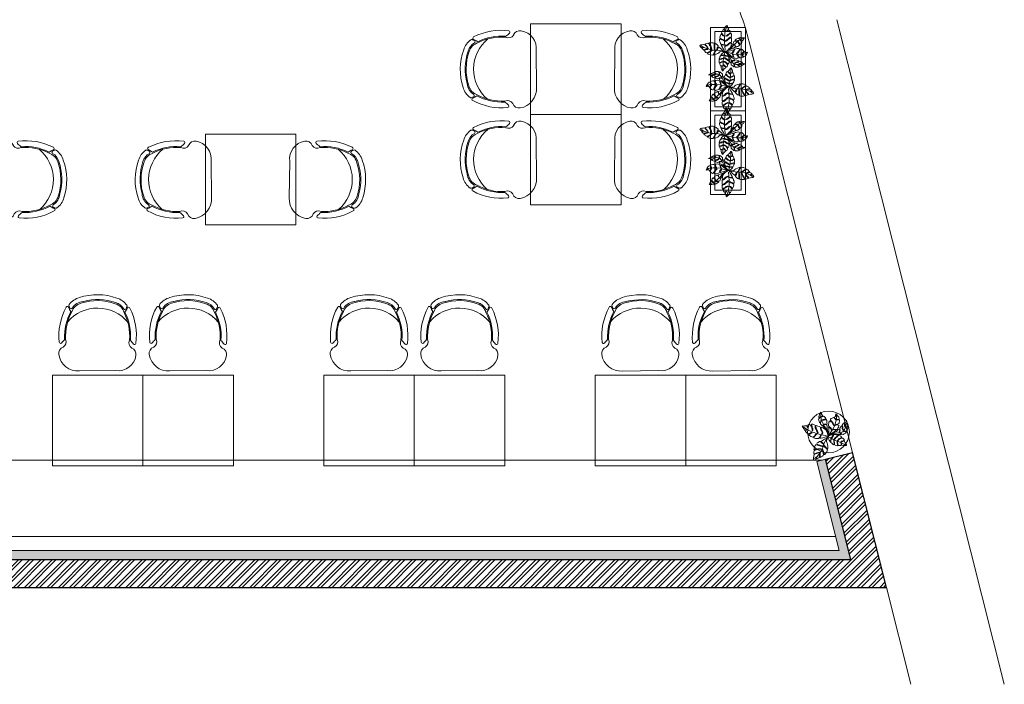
# Model space of a CAD drawing. Header units: millimetres. Extents: x 256680 to 410391, y -77299 to -22623.
# Tile 196 of 202: x 389704 to 396777, y -64751 to -59976. Entities that reach past the tile are written whole.
import ezdxf

# ---------------------------------------------------------------- set-up
doc = ezdxf.new("R2010")
doc.units = ezdxf.units.MM
doc.header["$LTSCALE"] = 2.5
for name, color, linetype, lineweight in [('ELEVATION 1', 143, 'Continuous', 18), ('ELEVATION 3', 23, 'Continuous', 13), ('FURNITURES', 30, 'Continuous', 15), ('HATCH LIGHT', 250, 'Continuous', 0), ('HATCH MEDIUM', 251, 'Continuous', 5), ('TREES', 55, 'Continuous', 5), ('WALL', 132, 'Continuous', 25)]:
    doc.layers.add(name, color=color, linetype=linetype, lineweight=lineweight)

# ---------------------------------------------------------------- blocks, each defined once
blk = doc.blocks.new('04P-CH~1')
blk.add_line((-0.6031, 0.6002), (-0.3259, 0.597))
for centre, radius, start, end in [((-0.6123, 0.4516), 0.1489, 86.45826, 170.84441), ((-0.3081, 0.4618), 0.1363, 9.13239, 97.50787), ((-0.7092, 0.4672), 0.0508, 170.84441, 251.00231), ((-0.2234, 0.474), 0.0508, 290.59406, 10.75195), ((-0.3026, 0.3344), 0.456, 173.92961, 208.62433), ((-0.7462, 0.3807), 0.01, 46.56635, 168.96112), ((-0.9103, 0.2073), 0.2488, 38.01323, 46.56635), ((-0.7491, 0.3792), 0.0464, 334.70337, 59.67207), ((-0.181, 0.3871), 0.0464, 121.92429, 206.89299), ((-0.6261, 0.3299), 0.456, 332.97204, 7.66676), ((-0.0151, 0.2198), 0.2488, 135.03001, 143.58313), ((-0.184, 0.3885), 0.01, 12.63524, 135.03001), ((-0.3125, 0.3391), 0.4025, 176.94568, 208.36885), ((-0.3123, 0.339), 0.3954, 177.0537, 208.52316), ((-0.6165, 0.3348), 0.3954, 333.0732, 4.54266), ((-0.6164, 0.3348), 0.4025, 333.22752, 4.65068), ((-0.465, 0.421), 0.2985, 220.6848, 320.38834), ((-0.5651, 0.1825), 0.1, 198.86575, 254.77146), ((-0.3595, 0.1854), 0.1, 286.8249, 342.73061), ((-0.3704, 0.0659), 0.1433, 23.06375, 37.70938), ((-0.6935, 0.1195), 0.01, 200.82595, 338.53261), ((-0.5509, 0.0634), 0.1433, 143.88699, 158.53261), ((-0.6722, 0.1012), 0.01, 162.69848, 217.18732), ((-0.5509, 0.0634), 0.1371, 154.57208, 162.69848), ((-0.5651, 0.1825), 0.1445, 217.18732, 254.77146), ((-0.6657, 0.118), 0.01, 32.6756, 154.57208), ((-0.5651, 0.1825), 0.1095, 212.6756, 265.19021), ((-0.4661, 0.4573), 0.3918, 251.35616, 290.2402), ((-0.4624, 0.4792), 0.4208, 254.83048, 288.66311), ((-0.3595, 0.1854), 0.1095, 286.8249, 328.92077), ((-0.3595, 0.1854), 0.1445, 286.8249, 324.40904), ((-0.2571, 0.1237), 0.01, 27.02428, 148.92077), ((-0.3704, 0.0659), 0.1371, 18.89788, 27.02428), ((-0.2501, 0.1071), 0.01, 324.40904, 18.89788), ((-0.2294, 0.126), 0.01, 203.06375, 340.77041), ((-0.4661, 0.456), 0.435, 251.64897, 289.94739), ((-0.5751, 0.0635), 0.01, 75.17077, 85.19021)]:
    blk.add_arc(centre, radius, start, end)
blk = doc.blocks.new('Table chair 1')
at = {"layer": 'FURNITURES'}
blk.add_lwpolyline([(-325, 325), (-325, -325), (325, -325), (325, 325)], close=True, dxfattribs=at)
at = {"layer": 'FURNITURES', "xscale": 946.5666576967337, "yscale": 946.5666576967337, "zscale": 946.5666576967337, "rotation": 180}
blk.add_blockref('04P-CH~1', (-439.7, 845.5), dxfattribs=at)
at = {"layer": 'FURNITURES', "xscale": -946.5666576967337, "yscale": 946.5666576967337, "zscale": 946.5666576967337}
blk.add_blockref('04P-CH~1', (-439.7, -850), dxfattribs=at)
blk = doc.blocks.new('BİTKİ')
for p, q in [((10459.5, 11253.9), (10465.7, 11257.6)), ((10465.7, 11257.6), (10469.1, 11260.2)), ((10469.1, 11260.2), (10473, 11263.8)), ((10473, 11263.8), (10478.4, 11267.5)), ((10478.4, 11267.5), (10482.5, 11270.6)), ((10455.8, 11251.4), (10459.5, 11253.9))]:
    blk.add_line(p, q)
for points in [[(10446.9, 11291.8), (10449.4, 11291), (10451.7, 11290.2), (10455.1, 11288.9), (10456.3, 11288.4), (10456.6, 11285.7), (10456.3, 11284.3), (10456.8, 11283.6), (10457.2, 11284.3), (10457.6, 11285.7), (10457.4, 11287.1), (10458, 11287.9), (10459.5, 11287.3), (10460.5, 11286), (10462.9, 11283.4), (10462.7, 11282.2), (10461.7, 11280.3), (10460.4, 11278.9), (10460.4, 11278.2), (10461.1, 11278.7), (10463, 11280.4), (10464, 11281.6), (10464.4, 11280.9), (10464.5, 11279.4), (10464.6, 11277.2), (10464.8, 11274.9), (10463.1, 11273.3), (10460.9, 11272.5), (10459.8, 11271.4), (10460.8, 11271.7), (10462.2, 11272.4), (10462.9, 11271.9), (10462.4, 11270.8), (10460.3, 11267.2), (10456.6, 11261.4), (10454.6, 11258.4), (10454.8, 11262.8), (10455, 11267.7), (10453.7, 11271.9), (10455.1, 11273.6), (10456.8, 11272.9), (10458.3, 11270.6), (10458.8, 11270.8), (10458, 11272.7), (10456.4, 11274.2), (10454.5, 11274.5), (10453, 11275.1), (10451.9, 11277), (10451, 11279.2), (10452.8, 11280.1), (10455.4, 11278.7), (10458.4, 11277.8), (10459.5, 11278.1), (10457.6, 11278.9), (10455.4, 11279.7), (10453.7, 11280.8), (10451.9, 11281), (10450.4, 11281), (10449.4, 11282.8), (10448.8, 11284.7), (10448.5, 11285.9), (10450.5, 11285.8), (10453.4, 11284.2), (10455.2, 11283.9), (10454.3, 11284.8), (10451.4, 11286.2), (10450.1, 11286.7), (10448.5, 11286.9), (10449.2, 11288.6), (10449.5, 11289.4)], [(10449.5, 11254.1), (10444.6, 11254.9), (10442.2, 11254.1), (10437.8, 11252.6), (10436.7, 11252.8), (10436, 11253.3), (10435.1, 11254.4), (10434.3, 11254.3), (10435.3, 11252.9), (10435.7, 11251.9), (10434.6, 11251.6), (10433.3, 11251.3), (10431.6, 11250.7), (10429.8, 11251.5), (10428.7, 11252.8), (10427.3, 11254.5), (10425.9, 11255.2), (10426, 11254.1), (10427.1, 11253.3), (10428.5, 11251.8), (10429, 11250.8), (10428.1, 11250.6), (10425.7, 11251.2), (10423.2, 11251.6), (10422.1, 11252.6), (10421.7, 11254.7), (10421.1, 11256.9), (10420.6, 11256), (10421, 11254.6), (10420.4, 11253.3), (10418.6, 11254.5), (10417, 11256.5), (10415.6, 11258.4), (10414.1, 11260.2), (10417.9, 11261), (10419.6, 11260.6), (10420.7, 11260.9), (10421.5, 11259.8), (10421.3, 11258.2), (10422, 11257.3), (10422.1, 11258.7), (10422.3, 11260.4), (10421.9, 11261.3), (10423.3, 11262.1), (10425.2, 11262.8), (10427.5, 11262.8), (10427.7, 11260.3), (10426.8, 11258.1), (10426.1, 11256.5), (10426.8, 11256.1), (10427.6, 11257.6), (10428.5, 11259.3), (10428.9, 11261.4), (10429.4, 11262.5), (10431.1, 11262.6), (10433.2, 11261.8), (10434.3, 11261), (10436.1, 11260.4), (10436.2, 11258.9), (10434.9, 11256.9), (10434.3, 11255.8), (10434.9, 11255.5), (10435.3, 11256.5), (10436.8, 11258.5), (10437.3, 11259.5), (10440.5, 11257.9), (10443.9, 11256.3), (10447.7, 11255)], [(10483.2, 11271.2), (10483.1, 11270.1), (10482.9, 11269.1), (10481.8, 11267.7), (10480.6, 11266), (10479.7, 11264.6), (10478.6, 11264.2), (10477.5, 11264.8), (10476, 11265.4), (10475.5, 11265), (10476.7, 11264.6), (10478, 11263.9), (10478.8, 11263.1), (10478.8, 11262.4), (10478.2, 11261.2), (10477.7, 11260), (10477.2, 11259.1), (10475.7, 11258.6), (10473.7, 11259.6), (10472, 11260.4), (10470.6, 11261.1), (10470.4, 11260.3), (10472.5, 11259.3), (10474.6, 11258.5), (10475.9, 11258), (10476.6, 11257.7), (10476.5, 11257.3), (10475.2, 11255.9), (10474, 11254.8), (10472.9, 11253.7), (10471.2, 11254.7), (10469.1, 11255.9), (10467.1, 11256.6), (10466.1, 11257.2), (10465.4, 11257.1), (10465.8, 11256.5), (10467.7, 11255.6), (10469.6, 11255), (10471, 11254.1), (10471.9, 11252.8), (10471.1, 11252.4), (10469.7, 11252), (10468.2, 11251.2), (10466.1, 11250.6), (10464.1, 11251.8), (10462.2, 11253.6), (10460.7, 11254.2), (10461, 11253.5), (10462, 11252.7), (10463.5, 11251.7), (10464.3, 11251), (10465.1, 11250.6), (10464.8, 11250.2), (10463.6, 11250), (10461.8, 11249.9), (10460.2, 11250.2), (10458.2, 11250.3), (10456.1, 11250.7), (10455.5, 11252.5), (10455.4, 11254.5), (10455.1, 11256), (10455.4, 11257.4), (10456.4, 11259.1), (10457.5, 11259.9), (10458.2, 11258.9), (10458.9, 11257), (10459.4, 11255.8), (10460, 11255.2), (10460.7, 11256.1), (10460.2, 11257.4), (10458.4, 11259.9), (10457.8, 11261.2), (10457.8, 11262.1), (10458.6, 11263.4), (10459.8, 11264.9), (10460.6, 11265.8), (10461.9, 11265.8), (10462.6, 11264.1), (10462.9, 11261.1), (10463.3, 11259), (10464.3, 11257.9), (10465, 11258), (10464.2, 11259.7), (10463.9, 11261.7), (10463.7, 11263.6), (10463, 11265.6), (10462.5, 11267), (10462.9, 11268), (10464, 11269.3), (10465.2, 11270.1), (10467.8, 11270.6), (10467.6, 11268.8), (10467.8, 11265.1), (10468.3, 11263.2), (10468.7, 11262.1), (10469.4, 11261.4), (10469.7, 11262.3), (10468.9, 11263.9), (10468.6, 11266.4), (10468.9, 11268.3), (10469.1, 11270.6), (10470.2, 11271.6), (10471.7, 11272), (10472.8, 11272.1), (10474, 11271.6), (10473.8, 11269.2), (10473.4, 11267.1), (10473.5, 11265.6), (10474.3, 11265.8), (10474.4, 11267.4), (10474.6, 11268.9), (10474.6, 11271.1), (10475.2, 11271.5), (10476.2, 11271.3), (10478.6, 11270.7), (10480.7, 11271), (10482.6, 11271.2)], [(10419.2, 11222.4), (10420.4, 11222.5), (10421.9, 11222.6), (10423.5, 11222.5), (10425.3, 11222.6), (10426.7, 11222.6), (10427.4, 11223.6), (10427.7, 11224.9), (10427.4, 11226.7), (10428.1, 11226.5), (10428.4, 11225), (10427.7, 11223.3), (10428.4, 11222.8), (10429.5, 11222.9), (10431.6, 11223.5), (10433.4, 11223.9), (10435.3, 11224.7), (10435.7, 11226.5), (10436.1, 11228.3), (10435.9, 11230), (10435.6, 11231.4), (10436.3, 11231.9), (10436.7, 11230.1), (10436.9, 11228.6), (10436.7, 11226.9), (10436.6, 11225.9), (10436.8, 11225), (10438, 11225.4), (10441, 11226.4), (10442.7, 11227.6), (10443.9, 11228.9), (10443.6, 11231.9), (10442.4, 11234), (10441.7, 11236.3), (10442.5, 11237.1), (10442.8, 11235.1), (10444, 11233.2), (10444.5, 11231.3), (10444.9, 11229.9), (10445.6, 11229.5), (10446.7, 11230.2), (10447.9, 11231.7), (10449, 11233.7), (10450.5, 11236.2), (10449.9, 11238), (10448.3, 11240.5), (10446.8, 11242.5), (10448.1, 11242.2), (10449.8, 11239.7), (10450.3, 11238.7), (10450.6, 11238.1), (10451.2, 11238.2), (10452, 11240.1), (10452.8, 11242.8), (10453.3, 11244.4), (10453.7, 11246.4), (10454.2, 11247.8), (10455.9, 11250.7), (10453.6, 11251.8), (10450.6, 11253.3), (10448.4, 11253.6), (10446.2, 11253.4), (10444.2, 11253.8), (10441.8, 11252.8), (10439.7, 11251.4), (10436.6, 11249.4), (10437, 11248.6), (10438.8, 11247.7), (10441, 11247.7), (10443.3, 11247.5), (10445.5, 11246.8), (10447, 11245.7), (10446.9, 11245.1), (10446.1, 11244.8), (10444.2, 11246.3), (10441.6, 11246.4), (10439.9, 11246.5), (10437.2, 11247.3), (10435.5, 11248.4), (10433.7, 11246.7), (10431.9, 11245.1), (10430, 11243.5), (10430.2, 11242.6), (10431.4, 11241.9), (10435, 11241.1), (10437.3, 11240.8), (10439.2, 11240.6), (10441.9, 11239.9), (10441.8, 11238.9), (10438.9, 11239.3), (10435.7, 11239.9), (10432.2, 11240.1), (10430.4, 11241), (10429.1, 11242.1), (10428, 11241.9), (10426.1, 11240.1), (10425.2, 11239.3), (10424.3, 11237.7), (10424.5, 11236.9), (10426.2, 11236.9), (10428.5, 11236.1), (10431.6, 11235.5), (10433.3, 11234.7), (10434.2, 11234.1), (10433.7, 11233.6), (10432.1, 11234.1), (10429.6, 11234.8), (10426.9, 11235.5), (10424.7, 11235.5), (10422.9, 11234.4), (10422.5, 11233.4), (10422.4, 11231.7), (10423, 11230.2), (10425.7, 11229.7), (10426.1, 11228.6), (10424.6, 11229.1), (10423, 11229.3), (10421.9, 11229.3), (10421.5, 11227.9), (10420.7, 11226.2), (10420.4, 11225), (10419.3, 11223.8)], [(10477.8, 11211.6), (10478.2, 11213.1), (10478.4, 11214.2), (10478.3, 11215.5), (10477.3, 11216.5), (10476, 11217.8), (10476.5, 11218.2), (10477.6, 11217.3), (10478.4, 11217.2), (10478.6, 11217.7), (10478.6, 11219.3), (10478.7, 11220.6), (10478.3, 11221.6), (10476.6, 11223), (10474.2, 11224.8), (10472.9, 11225.8), (10472.9, 11226.4), (10473.8, 11226.1), (10476.2, 11224.5), (10478.3, 11222.5), (10479.1, 11222.8), (10479.1, 11224.7), (10479.3, 11226.1), (10479.3, 11227.4), (10478.9, 11228.7), (10477.6, 11229.9), (10474.8, 11231), (10472.4, 11231.6), (10469.7, 11232.1), (10469, 11232.8), (10469.8, 11233), (10471.2, 11232.6), (10473.5, 11232.2), (10476.5, 11231.8), (10478.1, 11230.9), (10478.8, 11232.2), (10477.7, 11234.7), (10477.2, 11235.8), (10476.2, 11237), (10474.3, 11239.6), (10471.4, 11239.3), (10469.5, 11238.5), (10466.8, 11237.8), (10465.3, 11238), (10464.3, 11238.3), (10465.1, 11238.6), (10466.8, 11238.5), (10469, 11239.4), (10471.6, 11240.2), (10472.6, 11240.8), (10472, 11241.4), (10469.4, 11242.9), (10466.4, 11244.2), (10464.1, 11244.8), (10461.5, 11244.8), (10460.2, 11245.8), (10456.5, 11250.1), (10456.7, 11246.9), (10456.5, 11243.9), (10456.5, 11238.1), (10456.8, 11237.9), (10458.7, 11237.8), (10461.7, 11239.1), (10463.2, 11238.7), (10462.1, 11238.2), (10459.4, 11236.6), (10456.6, 11236.4), (10455.8, 11235.6), (10455.7, 11235.5), (10455.7, 11234.9), (10455.8, 11232.4), (10455.9, 11230.5), (10456.3, 11229.2), (10457.6, 11229.1), (10459.3, 11230.7), (10461.3, 11232.4), (10463.9, 11234.6), (10465.2, 11235.5), (10465, 11234.9), (10463.5, 11232.8), (10460.7, 11230.3), (10457.9, 11228), (10457.2, 11226.9), (10457.9, 11225.4), (10460, 11223.2), (10461.4, 11221.4), (10462.9, 11220.3), (10463.8, 11222.3), (10464.8, 11226.4), (10466.5, 11229.3), (10467.6, 11231.3), (10468.1, 11230.7), (10466.8, 11228.7), (10465.9, 11226.3), (10465.3, 11223.4), (10464.4, 11221), (10464.8, 11219.3), (10466.6, 11218.1), (10468.7, 11216.8), (10469.8, 11219.2), (10469.9, 11221.7), (10470.6, 11224.7), (10471.6, 11226), (10471.2, 11224), (10470.5, 11220.8), (10470.4, 11217.9), (10469.8, 11216.4), (10472.2, 11214.6), (10474.2, 11213), (10475.5, 11212), (10476.5, 11211.9)]]:
    blk.add_lwpolyline(points, close=True)
for points in [[(10454.6, 11252), (10452.2, 11254), (10449.9, 11255.8), (10447.4, 11257.4), (10444.6, 11258.7), (10442.9, 11259.6), (10443, 11260.4), (10444.9, 11261.5), (10446.8, 11261.7), (10448.7, 11261.4), (10448.8, 11262.4), (10447.2, 11262.7), (10444.9, 11262.8), (10442.7, 11261.5), (10440.3, 11261), (10438.6, 11262.1), (10436.7, 11263.2), (10435.2, 11264.5), (10434.1, 11266.1), (10434.8, 11267.3), (10438.4, 11268.5), (10441.3, 11268.6), (10444, 11268.5), (10443.8, 11269.6), (10441.7, 11269.8), (10439.2, 11269.7), (10435.8, 11268.8), (10433.5, 11268.2), (10432.3, 11269), (10431.9, 11270.8), (10431.9, 11272.4), (10432.1, 11274.8), (10434.3, 11275.6), (10436.8, 11275.6), (10437.7, 11276.4), (10436.6, 11276.7), (10434.4, 11276.2), (10432.6, 11275.7), (10432.2, 11276.2), (10432.4, 11278.4), (10430.6, 11280), (10428.9, 11281.3), (10430.9, 11281.8), (10433.2, 11282.3), (10436.1, 11282.7), (10438.4, 11282.2), (10439.1, 11281.1), (10438.1, 11278.6), (10437.7, 11277.1), (10438.7, 11277.1), (10439.5, 11279.2), (10440.1, 11280.8), (10440.5, 11281.9), (10442.4, 11280.5), (10444.2, 11279.2), (10445.7, 11277.9), (10445.6, 11276.4), (10444.4, 11273.2), (10444.4, 11271.7), (10445, 11270.7), (10445.3, 11271.9), (10445.4, 11273.4), (10446.5, 11275.4), (10448.4, 11275.9), (10450.4, 11274.3), (10451.4, 11272.5), (10452.4, 11270.4), (10451.7, 11269.1), (10450.1, 11266.2), (10449, 11264.4), (10449.8, 11264.7), (10451, 11266), (10452.4, 11268), (10453.1, 11268.1), (10453.3, 11267.1), (10453.5, 11264.9), (10453.6, 11262.5), (10454.6, 11252)], [(10454, 11253.4), (10451.3, 11258.7), (10448.3, 11265), (10444.3, 11270.3), (10440.1, 11274.6), (10436.1, 11278.6), (10433.1, 11280.4), (10430.4, 11281)], [(10455.7, 11261.5), (10457.4, 11266.1), (10459.6, 11271.7), (10460.7, 11276.9), (10458.7, 11280.8), (10455, 11285.3), (10451.1, 11289.1)], [(10444.4, 11255.6), (10436, 11254.5), (10431.3, 11255.3), (10424.9, 11255.6), (10420.4, 11257.4), (10415.5, 11259.8)], [(10453.1, 11249.9), (10448, 11244.6), (10443, 11238.5), (10438.2, 11234), (10430.8, 11228.7), (10423.6, 11224.7), (10421, 11223.7)], [(10457.1, 11247.7), (10463.6, 11238.2), (10468.2, 11233.3), (10471.7, 11227.6), (10475.3, 11219.1), (10476.2, 11213.7)]]:
    blk.add_lwpolyline(points)
for radius, start, end in [(14, 128.4633, 135.7724), (14, 111.8281, 114.76), (19.2, 79.7288, 80.5286), (14, 70.3301, 73.5895), (19.2, 299.1766, 301.4938)]:
    blk.add_arc((10455.1, 11251.8), radius, start, end)
blk = doc.blocks.new('dszv')
at = {"layer": 'HATCH MEDIUM'}
for points in [[(0, 0), (600, 0), (600, 250), (0, 250)], [(30, 30), (570, 30), (570, 220), (30, 220)]]:
    blk.add_lwpolyline(points, close=True, dxfattribs=at)
at = {"layer": 'HATCH MEDIUM', "xscale": 4.078189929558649, "yscale": 4.078189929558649, "zscale": 4.078189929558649}
for p, rotation in [((-62291.1, -4545.8), 317.1559511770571), ((62893.9, 4778.5), 137.1559511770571)]:
    blk.add_blockref('BİTKİ', p, dxfattribs=dict(at, rotation=rotation))
blk = doc.blocks.new('sdfvx')
at = {"layer": 'TREES'}
for p, q in [((2.9, 3.2), (23.7, -7.5)), ((23.7, -7.5), (56.9, -26.3)), ((56.9, -26.3), (77.7, -35.4)), ((77.7, -35.4), (104.4, -43.9)), ((104.4, -43.9), (135.7, -59.1)), ((135.7, -59.1), (160.2, -69.7))]:
    blk.add_line(p, q, dxfattribs=at)
for points in [[(-1.3, 38.9), (-10.2, 63.8), (-20.1, 72.7), (-38.5, 89.1), (-41, 94.8), (-40, 99.2), (-37.3, 106.3), (-39.7, 109.6), (-43.8, 101.4), (-47.3, 97), (-51.7, 101.3), (-56.3, 106.6), (-63.8, 112.6), (-64.3, 123), (-61.4, 131.8), (-57.4, 142.4), (-57.9, 150.7), (-62.5, 147.3), (-63.1, 140.3), (-66.7, 129.6), (-69.9, 124.7), (-73, 128.9), (-76.7, 141), (-81.1, 153.7), (-79.6, 161.3), (-71, 168.8), (-62.4, 177.1), (-67.7, 177.4), (-73.1, 171.6), (-80.7, 171), (-79.9, 182.5), (-74.7, 195), (-69.7, 206.8), (-65.6, 218.2), (-52.1, 202.6), (-49.2, 193.9), (-45.2, 189.6), (-48.3, 182.9), (-55.8, 179.5), (-58.2, 174.4), (-51.6, 177.2), (-43.2, 180.6), (-40.1, 184.7), (-32.8, 180.7), (-24.7, 173.7), (-18.8, 162.9), (-29.3, 155.8), (-42, 154.3), (-50.9, 153), (-51.1, 148.9), (-42.3, 149.3), (-31.9, 149.5), (-21.4, 153), (-15.1, 153.7), (-10, 145.9), (-8.3, 134.5), (-9.4, 127.2), (-7.5, 117.4), (-13.9, 112.9), (-26.6, 113.9), (-32.9, 113.6), (-33, 110.2), (-27.1, 110.6), (-14, 109.2), (-8.2, 109.6), (-7.2, 90.4), (-5.9, 70.7), (-1.8, 49.8)], [(-226.4, 96.3), (-222.5, 90.6), (-218.1, 84.3), (-214.3, 76.7), (-209.3, 68.5), (-205.8, 62.3), (-199.3, 61.8), (-192.5, 63.4), (-185, 69.4), (-184.2, 65.8), (-190.2, 60.5), (-199.7, 59.2), (-200.3, 54.9), (-197, 50), (-189, 41.8), (-182.1, 34.7), (-173.8, 27.7), (-164.1, 30.8), (-154.9, 33.8), (-148, 39), (-141.9, 44.3), (-137.8, 41.9), (-144.9, 35.5), (-151.8, 30.7), (-159.8, 27.1), (-164.9, 25.1), (-168.4, 22.1), (-163.4, 17.4), (-150.9, 6.4), (-141, 1.5), (-132.1, -0.7), (-118.9, 8.4), (-112.5, 19.4), (-103.6, 28.7), (-97.7, 26.9), (-106.5, 20.7), (-112, 10.1), (-119.2, 2.7), (-124.9, -2.6), (-124.6, -7.1), (-118.5, -10.1), (-108.5, -11.6), (-96.6, -11.5), (-81.3, -12), (-74.5, -4.6), (-66.8, 9.3), (-62, 21.4), (-59.9, 14.5), (-66.7, 0.5), (-70.1, -4.8), (-71.8, -7.6), (-70, -10.1), (-59.2, -8.5), (-44.6, -5.3), (-36.4, -3.4), (-25.8, -0.1), (-18.2, 1), (-0.1, 1), (-1.3, 14.4), (-2.3, 32.1), (-6.4, 42.9), (-13, 52.6), (-16.8, 62.8), (-27.5, 71), (-39.3, 77.5), (-56.6, 86.2), (-59.3, 82.6), (-58.7, 71.5), (-53.1, 61.5), (-47.6, 50.5), (-45.4, 38.3), (-46.3, 28.8), (-49.6, 27.5), (-52.7, 30.6), (-50.9, 43.1), (-57.1, 55.4), (-61.2, 63.5), (-64.8, 78.1), (-64.2, 88.6), (-76.4, 92.5), (-88.6, 96.5), (-100.7, 101.3), (-104.7, 97.9), (-104.8, 90.9), (-99.2, 72), (-94.2, 60.8), (-90.2, 51.4), (-86.5, 37.2), (-91.3, 34.8), (-97.1, 49.7), (-102.7, 65.5), (-110.9, 82.1), (-111.5, 93.2), (-109.9, 101.8), (-113.6, 106.3), (-126.6, 110.8), (-132.6, 112.5), (-142.2, 112.6), (-145.3, 109.5), (-141.2, 101.4), (-139, 88.8), (-133.4, 73), (-132.6, 63.2), (-133.4, 57.6), (-136.8, 58.5), (-138.6, 67.1), (-142, 80.4), (-145.6, 95), (-151.7, 105.1), (-161.5, 110.5), (-166.9, 109.5), (-174.9, 105.8), (-180.3, 99.1), (-175.7, 85.2), (-179.4, 80.5), (-180.9, 88.6), (-184.6, 96.6), (-187.4, 101.9), (-194.7, 99.9), (-204.5, 99.1), (-210.9, 97.3), (-219.5, 99)], [(165.3, 149.4), (168, 135.7), (170.3, 123.2), (173.6, 104), (174.2, 97.3), (162.8, 88.9), (155.4, 86.4), (153.3, 82.6), (157.9, 82.5), (165.2, 84.5), (171.4, 88.6), (176.4, 87.9), (177.7, 79.6), (174, 71.6), (168.5, 54.1), (162.5, 51.5), (150.8, 51.1), (141, 53.5), (137.8, 52), (142, 49.8), (155.1, 45.4), (163, 44.3), (161, 40.6), (154.2, 36), (144.2, 29.8), (134.1, 22.7), (122.5, 26.3), (113, 34.8), (105.2, 36.9), (109.2, 32.8), (116.2, 28.3), (115.5, 23.8), (108.8, 23.2), (87.1, 23.3), (50.4, 25.6), (31.9, 26.7), (52.7, 37.4), (75.6, 49.3), (91.7, 66.2), (103.1, 64), (104.3, 54.8), (97.8, 41.5), (99.6, 39.8), (106.4, 48.4), (109, 59.7), (105.8, 69.2), (104.5, 77.5), (110, 87.8), (118, 97.8), (126.8, 91.5), (127.1, 76.3), (130.8, 60.1), (135.3, 55.9), (133.8, 66.7), (132, 78.6), (132.6, 89.7), (128.7, 98.3), (124.6, 105), (130.5, 114.2), (137.8, 122.3), (142.4, 126.7), (147.2, 117.4), (147.2, 99.7), (150.4, 90.6), (152.3, 96.9), (151.2, 113.8), (150.3, 121.5), (146.8, 129.1), (156.6, 130.2), (161.3, 131.1)], [(165.1, -71.2), (159.6, -74.1), (154.6, -75.3), (145.4, -74.3), (134.4, -73), (125.4, -72.4), (121.2, -68.6), (120.5, -61.7), (119.5, -53.5), (116.4, -52.4), (117.8, -58.4), (118, -66.2), (116.4, -72.4), (113.3, -73.9), (106.1, -74.4), (99.3, -75.4), (93.8, -75.2), (87.5, -69.5), (86.7, -57.8), (86.1, -48.1), (85.7, -40), (81.7, -40.7), (82.2, -53), (84, -64.8), (85.6, -72.1), (86, -76), (83.9, -76.7), (74, -74.3), (65.6, -71.8), (57.6, -69.4), (58.1, -59.2), (57.7, -46.3), (56.1, -35.4), (56.3, -29.3), (53.9, -26.1), (52.1, -29.7), (53, -40.8), (55.2, -50.7), (54.8, -59.7), (51.1, -67.5), (47, -64.7), (41.7, -59.4), (33.7, -54.4), (25.8, -46.5), (26, -34.3), (29.2, -20.6), (28.5, -12.1), (25.8, -15.3), (24.9, -21.9), (24.1, -31.8), (23, -37.1), (23.3, -41.6), (20.5, -41.2), (16.6, -36.5), (11.4, -28), (8.7, -20.2), (4, -10.5), (0, 0), (6.9, 7.7), (15.7, 13.2), (22, 18.4), (29.3, 20.6), (39.7, 20.7), (46, 17.5), (43.2, 11.8), (36.5, 3.4), (32.2, -2.1), (31.3, -6.4), (37.3, -7.3), (41.9, -1.5), (48.6, 13.3), (52.7, 19.4), (56.9, 21.7), (65.2, 21.5), (75, 20.1), (81.5, 18.5), (84.9, 12.6), (78.6, 5.1), (66, -4.3), (57.2, -11.8), (54.6, -18.8), (56.7, -22), (62.7, -14.2), (71.1, -7.3), (79.6, -1.5), (86.6, 6.9), (92, 13.2), (97.6, 14), (106.7, 12), (113.3, 8.8), (122.3, -2.1), (113.4, -6), (97.1, -16.5), (89.3, -23.5), (85.4, -28.4), (84.1, -33.3), (89, -32.7), (94.3, -24.8), (105.1, -16.7), (114.6, -13.3), (125.3, -8), (133, -10.7), (138.6, -16.4), (142.1, -21.4), (143.2, -27.9), (131.4, -33), (120.9, -37), (114.1, -41.5), (116.9, -44.5), (124.5, -40.7), (132, -37.9), (142.5, -32.1), (145.8, -33.8), (147.3, -38.9), (151, -51.6), (157.4, -60.3), (163.3, -68.5)], [(-123.3, -201.7), (-115.2, -199.8), (-109.7, -197.5), (-103.9, -193.6), (-101.9, -186.6), (-99.6, -177.6), (-96.6, -178.6), (-97.7, -186.2), (-96.2, -190.1), (-93, -189.5), (-86.1, -185.3), (-79.5, -182.6), (-75.7, -177.9), (-74, -166.3), (-71.8, -151), (-70.6, -142.4), (-67.8, -140.7), (-66.9, -145.5), (-68.2, -160.6), (-71.6, -175.8), (-68.4, -178.3), (-59.5, -173.5), (-52.9, -170.8), (-46.7, -167.6), (-41.8, -162.6), (-39.4, -153.1), (-41.9, -137.7), (-45.2, -124.7), (-50, -111.1), (-48.8, -106), (-45.6, -109.1), (-43.5, -116.7), (-39.5, -128.1), (-33.8, -143), (-33.6, -152.9), (-25.7, -152.5), (-17.5, -141.2), (-13.6, -136), (-10.4, -128.2), (-3.8, -112.8), (-12.3, -100), (-21, -93.4), (-31.4, -83.1), (-34.5, -75.4), (-35.3, -70.1), (-32.1, -73.1), (-28, -81), (-18.3, -89.1), (-7.8, -99), (-2.4, -101.8), (-1.3, -97.3), (-1.1, -81.2), (-2.8, -64.4), (-6.2, -52), (-12.8, -40.1), (-11.6, -31.5), (-1.8, -3.3), (-15.6, -12.7), (-30.1, -19.5), (-56.8, -34.4), (-57, -36.5), (-52.4, -45.6), (-38.5, -56.1), (-36.4, -63.7), (-41.7, -60.3), (-56.4, -51.8), (-64.2, -39.6), (-70.3, -38.2), (-71, -37.8), (-73.4, -39.2), (-84.9, -46.4), (-93.4, -51.9), (-98.3, -56.9), (-95.6, -63), (-83.6, -66.8), (-70.3, -71.8), (-53.5, -77.8), (-46.3, -81.5), (-49.5, -82.1), (-63.3, -80.6), (-81.6, -74.3), (-99.8, -67.6), (-106.5, -67.1), (-111.7, -74.2), (-116.5, -89.6), (-120.7, -100.9), (-122.1, -110.6), (-110.6, -109.6), (-88.9, -103.4), (-71.2, -103.3), (-59.3, -103.5), (-60.4, -107.5), (-73.3, -106.7), (-86.6, -108.9), (-101.8, -113.5), (-115.1, -115.7), (-121.6, -121.5), (-122.8, -133.3), (-123.1, -146.2), (-109.4, -145.1), (-97.1, -139.1), (-81.9, -134.5), (-73.3, -135.7), (-83.6, -138.9), (-99.9, -143.8), (-113.4, -151.2), (-121.9, -152.6), (-124.2, -168.4), (-126.1, -181.6), (-127.3, -190.3), (-125.5, -195.2)]]:
    blk.add_lwpolyline(points, close=True, dxfattribs=at)
for points in [[(-7.7, 66.8), (-34.5, 102.6), (-43.2, 125.8), (-58.3, 156.2), (-62.1, 181.6), (-63.4, 210.4)], [(2.2, 10.2), (5, 26.5), (7.7, 41.8), (8.4, 57.4), (7.3, 73.8), (6.7, 84), (10.9, 85.4), (20.8, 79.9), (26.7, 71.5), (30.3, 61.8), (35.2, 64.2), (32.3, 72.2), (26.8, 83.1), (15.1, 89.8), (6.3, 99.2), (6.9, 110.2), (7.1, 121.9), (9.1, 132.2), (13.9, 141.1), (21, 141.1), (36.3, 127.8), (44, 114.5), (50.8, 101.9), (54.9, 105.9), (50.8, 116.1), (43.8, 127.2), (30.5, 140.8), (22.2, 149.5), (22.3, 157.1), (29.8, 163.6), (36.9, 167.7), (48.9, 173), (57.9, 165.2), (64.3, 153.6), (70.6, 151.7), (68.9, 157.5), (61, 166.2), (54, 173.3), (55.4, 176.1), (65.7, 181.2), (68.5, 193.5), (70.1, 204.9), (77.6, 196.7), (85.9, 187.4), (95.3, 175.5), (99.2, 163.8), (95.7, 157.2), (81.7, 155.2), (73.9, 153.2), (76.3, 148.9), (88.2, 150.7), (97, 152), (103.2, 153.1), (101.4, 140.7), (100.2, 128.7), (98.3, 118.9), (91.2, 115.3), (73.5, 112.3), (66.4, 108.3), (63.1, 103.2), (69.4, 104.8), (77, 108.3), (88.7, 108.6), (96.2, 101), (93.8, 87.6), (88.4, 78.3), (81.4, 68.2), (73.3, 68.3), (56, 67.8), (45, 68.4), (48.1, 65.4), (57.4, 63), (70.4, 62.2), (72.5, 59.3), (68.4, 55.4), (58.9, 49.1), (48.3, 42.1), (2.2, 10.2)], [(7.1, 16.6), (24.6, 42.9), (45.7, 73.3), (59.9, 105.2), (68.8, 135.8), (76.5, 164.5), (77.1, 183.1), (72.5, 197)], [(-11.4, 11.4), (-48.8, 21.2), (-90, 28.5), (-123.3, 39), (-167.1, 59.3), (-204.3, 81.9), (-215.3, 91.4)], [(49, 29.8), (74.4, 33.8), (106, 38.8), (132.5, 47.2), (145.5, 66.6), (156.7, 95.3), (163.7, 123.1)], [(-10.9, -12.4), (-38, -67.1), (-48.5, -100.9), (-65.4, -131.7), (-95.4, -170.4), (-117.8, -189)]]:
    blk.add_lwpolyline(points, dxfattribs=at)
for radius, start, end in [(74.1, 67.95601, 75.26504), (74.1, 51.32077, 54.25267), (74.1, 9.82277, 13.08212), (101.6, 19.22151, 20.02126), (101.6, 238.66923, 240.98647)]:
    blk.add_arc((2.6, 7.3), radius, start, end, dxfattribs=at)

msp = doc.modelspace()

# ---------------------------------------------------------------- hatches: boundary and pattern name
at = {"layer": 'HATCH LIGHT', "true_color": 0x636466}
h = msp.add_hatch(dxfattribs=at)
h.set_pattern_fill('ANSI32', color=251, scale=6)
h.set_pattern_definition([(45, (318543.99, -77219.627), (-40.411153, 40.411153), []), (45, (318570.93, -77219.627), (-40.411153, 40.411153), [])])
h.paths.add_polyline_path([(395686.8, -63084.6), (395492.9, -63133.4), (395674.4, -63854.3), (383121.8, -63854.2, -0.000263), (383107.3, -64054.2), (395931, -64054.3)])
h.paths.add_polyline_path([(383535.7, -55651.7), (383335.6, -55651.7, -0.011972), (382854.4, -64750.6), (383055, -64750.6, 0.01196)])
h.paths.add_polyline_path([(383519.3, -56192.2), (393198.3, -56541.2, 0.003501), (393692.4, -57295.2), (393860, -57186.1), (393309.9, -56345.1), (383525.6, -55992.3, -0.000262)])
h = msp.add_hatch(dxfattribs=at)
h.set_pattern_fill('ANSI36', color=251, scale=7)
h.set_pattern_definition([(45, (318543.99, -77219.627), (11.786586, 43.2174826), [55.5625, -11.1125, 0, -11.1125])])
h.paths.add_polyline_path([(395674.4, -63854.3), (395492.9, -63133.4), (395429.9, -63149.3), (395591, -63789.3), (383384.8, -63789.2), (383392, -61539.3), (383274.5, -61539.3, -0.003045), (383121.8, -63854.2)])

# ---------------------------------------------------------------- linework, layer by layer
at = {"layer": 'ELEVATION 1'}
msp.add_lwpolyline([(383392, -61539.3), (383384.8, -63789.2), (395591, -63789.3), (395429.9, -63149.3), (395492.9, -63133.4)], dxfattribs=at)
at = {"layer": 'ELEVATION 3'}
msp.add_circle((395514, -62937.7), 150, dxfattribs=at)
at = {"layer": 'FURNITURES'}
msp.add_line((383386.9, -63139.2), (395469.6, -63139.3), dxfattribs=at)
for points in [[(390588.9, -63180.1), (390588.9, -62530.1), (389938.9, -62530.1), (389938.9, -63180.1)], [(391238.9, -63180.1), (391238.9, -62530.1), (390588.9, -62530.1), (390588.9, -63180.1)], [(392538.9, -63180.1), (392538.9, -62530.1), (391888.9, -62530.1), (391888.9, -63180.1)], [(393188.9, -63180.1), (393188.9, -62530.1), (392538.9, -62530.1), (392538.9, -63180.1)], [(394488.9, -63180.2), (394488.9, -62530.2), (393838.9, -62530.1), (393838.9, -63180.1)], [(395138.9, -63180.2), (395138.9, -62530.2), (394488.9, -62530.2), (394488.9, -63180.2)]]:
    msp.add_lwpolyline(points, close=True, dxfattribs=at)
msp.add_lwpolyline([(383385.1, -63689.2), (395565.8, -63689.3)], dxfattribs=at)
at = {"layer": 'HATCH MEDIUM', "flags": 128}
msp.add_lwpolyline([(394943.9, -60134.6, 0.044115), (394820.8, -59780.8, 0.053087), (394593.5, -59392, -0.00866), (393317.7, -57544.5, -0.00866)], format="xyb", dxfattribs=at)
for points in [[(395574.2, -59975.9), (396776.7, -64750.6)], [(394943.9, -60134.6), (395686.8, -63084.6)], [(395931, -64054.3), (396106.4, -64750.6)]]:
    msp.add_lwpolyline(points, dxfattribs=at)
at = {"layer": 'WALL'}
for p, q in [((395492.9, -63133.4), (395686.8, -63084.6)), ((395931, -64054.3), (395686.8, -63084.6)), ((395674.4, -63854.3), (395492.9, -63133.4)), ((383121.8, -63854.2), (395674.4, -63854.3)), ((383107.3, -64054.2), (395931, -64054.3))]:
    msp.add_line(p, q, dxfattribs=at)

# ---------------------------------------------------------------- block references
at = {"rotation": 269.9995000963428}
for p in [(393698.8, -60330.9), (393698.8, -60980.9), (389216.8, -61124.2), (391363.7, -61124.2)]:
    msp.add_blockref('Table chair 1', p, dxfattribs=at)
at = {"layer": 'FURNITURES', "xscale": -946.5666576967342, "yscale": 946.5666576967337, "zscale": 946.5666576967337, "rotation": 179.9995000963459}
for p in [(390703.6, -61931.6), (391353.6, -61931.6), (392653.6, -61931.6), (393303.6, -61931.6), (394603.6, -61931.7), (395253.6, -61931.7)]:
    msp.add_blockref('04P-CH~1', p, dxfattribs=at)
at = {"layer": 'TREES', "rotation": 270}
for p in [(394667.2, -60031.5), (394667.2, -60631.5)]:
    msp.add_blockref('dszv', p, dxfattribs=at)
at = {"layer": 'TREES', "xscale": 0.8164613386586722, "yscale": 0.8164613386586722, "zscale": 0.8164613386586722}
msp.add_blockref('sdfvx', (395509.4, -62974.6), dxfattribs=at)

doc.saveas('drawing.dxf')
